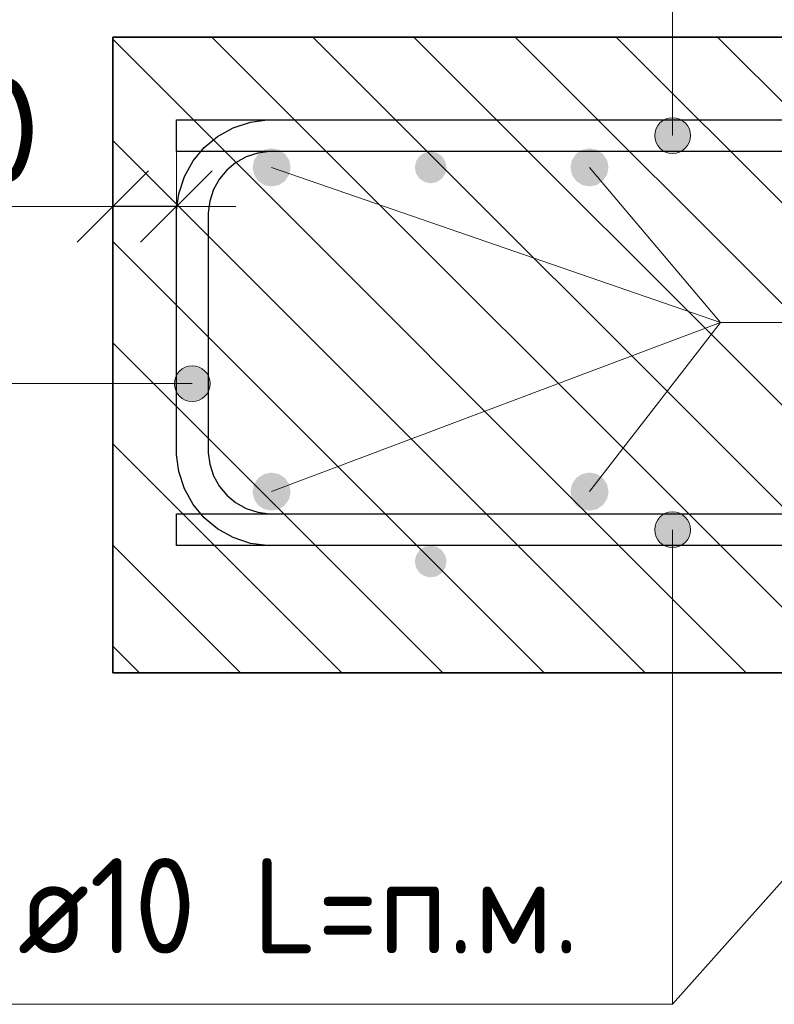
# Model space of a CAD drawing. Header units: metres. Extents: x -38 to 97, y -15 to 21.
# Tile 117 of 184: x 72.138 to 72.376, y 7.238 to 7.547. Entities that reach past the tile are written whole.
import ezdxf

# ---------------------------------------------------------------- set-up
doc = ezdxf.new("R2010")
doc.units = ezdxf.units.M
doc.header["$PDMODE"] = 65
for name, color, linetype, lineweight in [('XR$3$Арм. стержнями верхней зоны', 180, 'Continuous', 35), ('XR$3$Арм. стержнями нижней зоны', 180, 'Continuous', 35), ('XR$3$Арм.стержн. Арматура края', 96, 'Continuous', 35), ('XR$3$Арм.стержн. Доп. арматура', 180, 'Continuous', 35), ('XR$3$Размерная линия_ общее', 7, 'Continuous', 13), ('XR$4$Арм. стержнями верхней зоны', 180, 'Continuous', 35), ('XR$4$Арм. стержнями нижней зоны', 180, 'Continuous', 35), ('XR$4$Арм.стержн. Арматура края', 96, 'Continuous', 35), ('XR$4$Арм.стержн. Доп. арматура', 180, 'Continuous', 35), ('XR$4$Размерная линия_ общее', 7, 'Continuous', 13), ('XR$6$Арм. стержнями верхней зоны', 180, 'Continuous', 35), ('XR$6$Арм. стержнями нижней зоны', 180, 'Continuous', 35), ('XR$6$Арм.стержн. Арматура края', 96, 'Continuous', 35), ('XR$6$Арм.стержн. Доп. арматура', 180, 'Continuous', 35), ('XR$6$Размерная линия_ общее', 7, 'Continuous', 13)]:
    doc.layers.add(name, color=color, linetype=linetype, lineweight=lineweight)
doc.styles.add('ISOCPEUR', font='txt')
doc.dimstyles.new('DIMSTYLE_11', dxfattribs={"dimtxt": 0.033, "dimasz": 0.0375, "dimexe": 0, "dimexo": 0, "dimgap": 0.0165, "dimtad": 2, "dimdec": 0, "dimlfac": 1000, "dimrnd": 1, "dimzin": 12, "dimdsep": 46, "dimtxsty": 'ISOCPEUR', "dimblk1": 'ALL_ML_STRICH', "dimblk2": 'ALL_ML_STRICH', "dimsah": 1, "dimcen": 0, "dimclrd": 7, "dimclre": 256, "dimclrt": 7, "dimadec": 0, "dimazin": 0, "dimtfac": 1, "dimtdec": 0, "dimtix": 1, "dimtmove": 2, "dimatfit": 3, "dimfxl": 0, "dimtvp": 1.2, "dimtzin": 0, "dimlwd": 0, "dimlwe": -3, "dimarcsym": 0})
pattern_1 = [(135, (0, 0), (-0.031819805, -0.031819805), [0.4, -0.05, 0, -0.05]), (135, (-0.01591, -0.01591), (-0.031819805, -0.031819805), [0.8, -0.1, 0.1, -0.1])]

# ---------------------------------------------------------------- blocks, each defined once
blk = doc.blocks.new('ALL_ML_STRICH')
at = {"color": 0, "linetype": 'ByBlock', "lineweight": -2}
for p, q in [((0, -0.5), (0, 0.5)), ((-0.3, -0.3), (0.3, 0.3)), ((-1, 0), (0.5, 0))]:
    blk.add_line(p, q, dxfattribs=at)
blk = doc.blocks.new('*D139')
at = {"layer": 'DEFPOINTS', "color": 7, "linetype": 'Continuous', "lineweight": 13, "transparency": 33554687}
for p in [(72.1875, 7.48857), (72.1875, 7.45358), (72.1675, 7.44858)]:
    blk.add_point(p, dxfattribs=at)
at = {"layer": 'XR$3$Размерная линия_ общее', "color": 253, "linetype": 'Continuous', "lineweight": -2, "true_color": 0xa0a0a0, "transparency": 33554687}
for p, q in [((72.1675, 7.46858), (72.1675, 7.48857)), ((72.1875, 7.47358), (72.1875, 7.48857))]:
    blk.add_line(p, q, dxfattribs=at)
at = {"layer": 'XR$3$Размерная линия_ общее', "color": 7, "linetype": 'Continuous', "lineweight": -2, "transparency": 33554687}
blk.add_line((72.1875, 7.48857), (72.1675, 7.48857), dxfattribs=at)
at = {"layer": 'XR$3$Размерная линия_ общее', "color": 7, "linetype": 'Continuous', "lineweight": 13, "transparency": 33554687, "xscale": 0.0375, "yscale": 0.0375, "zscale": 0.0375}
for p, rotation in [((72.1675, 7.48857), 180), ((72.1875, 7.48857), 360)]:
    blk.add_blockref('ALL_ML_STRICH', p, dxfattribs=dict(at, rotation=rotation))
at = {"layer": 'XR$3$Размерная линия_ общее', "color": 7, "linetype": 'Continuous', "lineweight": 13, "transparency": 33554687, "insert": (72.12208, 7.51257), "char_height": 0.033, "width": 0.066, "attachment_point": 5, "style": 'ISOCPEUR'}
blk.add_mtext('\\A1;{20}', dxfattribs=at)
at = {"layer": 'XR$3$Размерная линия_ общее', "color": 7, "linetype": 'Continuous', "lineweight": 13, "transparency": 33554687, "insert": (72.09879, 7.43451), "char_height": 0.027, "width": 0.00135, "attachment_point": 1, "rotation": 180, "line_spacing_factor": 0.60241, "style": 'ISOCPEUR'}
blk.add_mtext('з.с.', dxfattribs=at)
blk = doc.blocks.new('*D438')
at = {"layer": 'DEFPOINTS', "color": 7, "linetype": 'Continuous', "lineweight": 13, "transparency": 33554687}
for p in [(72.1875, 7.48857), (72.1875, 7.45358), (72.1675, 7.44858)]:
    blk.add_point(p, dxfattribs=at)
at = {"layer": 'XR$4$Размерная линия_ общее', "color": 253, "linetype": 'Continuous', "lineweight": -2, "true_color": 0xa0a0a0, "transparency": 33554687}
for p, q in [((72.1675, 7.46858), (72.1675, 7.48857)), ((72.1875, 7.47358), (72.1875, 7.48857))]:
    blk.add_line(p, q, dxfattribs=at)
at = {"layer": 'XR$4$Размерная линия_ общее', "color": 7, "linetype": 'Continuous', "lineweight": -2, "transparency": 33554687}
blk.add_line((72.1875, 7.48857), (72.1675, 7.48857), dxfattribs=at)
at = {"layer": 'XR$4$Размерная линия_ общее', "color": 7, "linetype": 'Continuous', "lineweight": 13, "transparency": 33554687, "xscale": 0.0375, "yscale": 0.0375, "zscale": 0.0375}
for p, rotation in [((72.1675, 7.48857), 180), ((72.1875, 7.48857), 360)]:
    blk.add_blockref('ALL_ML_STRICH', p, dxfattribs=dict(at, rotation=rotation))
at = {"layer": 'XR$4$Размерная линия_ общее', "color": 7, "linetype": 'Continuous', "lineweight": 13, "transparency": 33554687, "insert": (72.12208, 7.51257), "char_height": 0.033, "width": 0.066, "attachment_point": 5, "style": 'ISOCPEUR'}
blk.add_mtext('\\A1;{20}', dxfattribs=at)
at = {"layer": 'XR$4$Размерная линия_ общее', "color": 7, "linetype": 'Continuous', "lineweight": 13, "transparency": 33554687, "insert": (72.09879, 7.43451), "char_height": 0.027, "width": 0.00135, "attachment_point": 1, "rotation": 180, "line_spacing_factor": 0.60241, "style": 'ISOCPEUR'}
blk.add_mtext('з.с.', dxfattribs=at)
blk = doc.blocks.new('*D721')
at = {"layer": 'DEFPOINTS', "color": 7, "linetype": 'Continuous', "lineweight": 13, "transparency": 33554687}
for p in [(72.1875, 7.48857), (72.1875, 7.45358), (72.1675, 7.44858)]:
    blk.add_point(p, dxfattribs=at)
at = {"layer": 'XR$6$Размерная линия_ общее', "color": 253, "linetype": 'Continuous', "lineweight": -2, "true_color": 0xa0a0a0, "transparency": 33554687}
for p, q in [((72.1675, 7.46858), (72.1675, 7.48857)), ((72.1875, 7.47358), (72.1875, 7.48857))]:
    blk.add_line(p, q, dxfattribs=at)
at = {"layer": 'XR$6$Размерная линия_ общее', "color": 7, "linetype": 'Continuous', "lineweight": -2, "transparency": 33554687}
blk.add_line((72.1875, 7.48857), (72.1675, 7.48857), dxfattribs=at)
at = {"layer": 'XR$6$Размерная линия_ общее', "color": 7, "linetype": 'Continuous', "lineweight": 13, "transparency": 33554687, "xscale": 0.0375, "yscale": 0.0375, "zscale": 0.0375}
for p, rotation in [((72.1675, 7.48857), 180), ((72.1875, 7.48857), 360)]:
    blk.add_blockref('ALL_ML_STRICH', p, dxfattribs=dict(at, rotation=rotation))
at = {"layer": 'XR$6$Размерная линия_ общее', "color": 7, "linetype": 'Continuous', "lineweight": 13, "transparency": 33554687, "insert": (72.12208, 7.51257), "char_height": 0.033, "width": 0.066, "attachment_point": 5, "style": 'ISOCPEUR'}
blk.add_mtext('\\A1;{20}', dxfattribs=at)
at = {"layer": 'XR$6$Размерная линия_ общее', "color": 7, "linetype": 'Continuous', "lineweight": 13, "transparency": 33554687, "insert": (72.09879, 7.43451), "char_height": 0.027, "width": 0.00135, "attachment_point": 1, "rotation": 180, "line_spacing_factor": 0.60241, "style": 'ISOCPEUR'}
blk.add_mtext('з.с.', dxfattribs=at)

msp = doc.modelspace()

# ---------------------------------------------------------------- hatches: boundary and pattern name
at = {"linetype": 'Continuous', "lineweight": 13, "transparency": 33554687}
h = msp.add_hatch(dxfattribs=at)
h.set_pattern_fill('__________540', scale=0.015, style=0, pattern_type=2)
h.set_pattern_definition(pattern_1)
h.paths.add_polyline_path([(72.1675, 7.54188), (72.1675, 7.34188), (72.75595, 7.34188), (72.75595, 7.54188)], flags=0)
h = msp.add_hatch(dxfattribs=at)
h.set_pattern_fill('__________540', scale=0.015, style=0, pattern_type=2)
h.set_pattern_definition(pattern_1)
h.paths.add_polyline_path([(72.1675, 7.54188), (72.1675, 7.34188), (72.75595, 7.34188), (72.75595, 7.54188)], flags=0)
h = msp.add_hatch(dxfattribs=at)
h.set_pattern_fill('__________540', scale=0.015, style=0, pattern_type=2)
h.set_pattern_definition(pattern_1)
h.paths.add_polyline_path([(72.1675, 7.54188), (72.1675, 7.34188), (72.75595, 7.34188), (72.75595, 7.54188)], flags=0)
at = {"layer": 'XR$3$Арм. стержнями верхней зоны', "linetype": 'Continuous', "lineweight": 13, "transparency": 33554687}
for points in [[(72.34641, 7.51571), (72.34078, 7.51571), (72.33876, 7.51369)], [(72.34641, 7.51571), (72.33876, 7.51369), (72.34843, 7.51369)], [(72.34078, 7.51571), (72.34641, 7.51571), (72.3436, 7.5165)], [(72.34843, 7.51369), (72.33876, 7.51369), (72.33797, 7.51088)], [(72.34843, 7.51369), (72.33797, 7.51088), (72.34922, 7.51088)], [(72.34922, 7.51088), (72.33797, 7.51088), (72.33876, 7.50806)], [(72.34922, 7.51088), (72.33876, 7.50806), (72.34843, 7.50806)], [(72.34843, 7.50806), (72.33876, 7.50806), (72.34078, 7.50604)], [(72.34843, 7.50806), (72.34078, 7.50604), (72.34641, 7.50604)], [(72.34641, 7.50604), (72.34078, 7.50604), (72.3436, 7.50525)]]:
    msp.add_hatch(color=7, dxfattribs=at).paths.add_polyline_path(points)
at = {"layer": 'XR$3$Арм. стержнями верхней зоны', "linetype": 'Continuous', "lineweight": 50, "transparency": 33554687}
msp.add_hatch(color=4, dxfattribs=at).paths.add_polyline_path([(72.27251, 7.50088), (72.27212, 7.50279), (72.27104, 7.50441), (72.26942, 7.5055), (72.26751, 7.50588), (72.26559, 7.5055), (72.26397, 7.50441), (72.26289, 7.50279), (72.26251, 7.50088), (72.26289, 7.49896), (72.26397, 7.49734), (72.26559, 7.49626), (72.26751, 7.49588), (72.26942, 7.49626), (72.27104, 7.49734), (72.27212, 7.49896)])
at = {"layer": 'XR$3$Арм. стержнями нижней зоны', "linetype": 'Continuous', "lineweight": 13, "transparency": 33554687}
for points in [[(72.33876, 7.38969), (72.34843, 7.38969), (72.34641, 7.39171)], [(72.33876, 7.38969), (72.34641, 7.39171), (72.34078, 7.39171)], [(72.34078, 7.39171), (72.34641, 7.39171), (72.3436, 7.3925)], [(72.33797, 7.38688), (72.34922, 7.38688), (72.34843, 7.38969)], [(72.33797, 7.38688), (72.34843, 7.38969), (72.33876, 7.38969)], [(72.33876, 7.38406), (72.34922, 7.38688), (72.33797, 7.38688)], [(72.33876, 7.38406), (72.34843, 7.38406), (72.34922, 7.38688)], [(72.34078, 7.38204), (72.34843, 7.38406), (72.33876, 7.38406)], [(72.34078, 7.38204), (72.34641, 7.38204), (72.34843, 7.38406)], [(72.34641, 7.38204), (72.34078, 7.38204), (72.3436, 7.38125)]]:
    msp.add_hatch(color=7, dxfattribs=at).paths.add_polyline_path(points)
at = {"layer": 'XR$3$Арм. стержнями нижней зоны', "linetype": 'Continuous', "lineweight": 50, "transparency": 33554687}
msp.add_hatch(color=4, dxfattribs=at).paths.add_polyline_path([(72.27251, 7.37688), (72.27212, 7.37879), (72.27104, 7.38041), (72.26942, 7.3815), (72.26751, 7.38188), (72.26559, 7.3815), (72.26397, 7.38041), (72.26289, 7.37879), (72.26251, 7.37688), (72.26289, 7.37496), (72.26397, 7.37334), (72.26559, 7.37226), (72.26751, 7.37188), (72.26942, 7.37226), (72.27104, 7.37334), (72.27212, 7.37496)])
at = {"layer": 'XR$3$Арм.стержн. Арматура края', "linetype": 'Continuous', "lineweight": 13, "transparency": 33554687}
for points in [[(72.18767, 7.43565), (72.18969, 7.428), (72.18969, 7.43768)], [(72.18969, 7.43768), (72.1925, 7.42722), (72.1925, 7.43847)], [(72.18969, 7.43768), (72.18969, 7.428), (72.1925, 7.42722)], [(72.1925, 7.43847), (72.1925, 7.42722), (72.19532, 7.428)], [(72.1925, 7.43847), (72.19532, 7.428), (72.19532, 7.43768)], [(72.19532, 7.43768), (72.19532, 7.428), (72.19734, 7.43003)], [(72.19532, 7.43768), (72.19734, 7.43003), (72.19734, 7.43565)], [(72.18767, 7.43003), (72.18767, 7.43565), (72.18688, 7.43284)], [(72.18767, 7.43565), (72.18767, 7.43003), (72.18969, 7.428)], [(72.19734, 7.43565), (72.19734, 7.43003), (72.19813, 7.43284)]]:
    msp.add_hatch(color=7, dxfattribs=at).paths.add_polyline_path(points)
at = {"layer": 'XR$3$Арм.стержн. Доп. арматура', "linetype": 'Continuous', "lineweight": 50, "transparency": 33554687}
for points in [[(72.22346, 7.50088), (72.223, 7.50317), (72.2217, 7.50512), (72.21976, 7.50642), (72.21746, 7.50688), (72.21516, 7.50642), (72.21322, 7.50512), (72.21192, 7.50317), (72.21146, 7.50088), (72.21192, 7.49858), (72.21322, 7.49663), (72.21516, 7.49533), (72.21746, 7.49488), (72.21976, 7.49533), (72.2217, 7.49663), (72.223, 7.49858)], [(72.32346, 7.50088), (72.323, 7.50317), (72.3217, 7.50512), (72.31976, 7.50642), (72.31746, 7.50688), (72.31516, 7.50642), (72.31322, 7.50512), (72.31192, 7.50317), (72.31146, 7.50088), (72.31192, 7.49858), (72.31322, 7.49663), (72.31516, 7.49533), (72.31746, 7.49488), (72.31976, 7.49533), (72.3217, 7.49663), (72.323, 7.49858)], [(72.22346, 7.39888), (72.223, 7.40117), (72.2217, 7.40312), (72.21976, 7.40442), (72.21746, 7.40488), (72.21516, 7.40442), (72.21322, 7.40312), (72.21192, 7.40117), (72.21146, 7.39888), (72.21192, 7.39658), (72.21322, 7.39463), (72.21516, 7.39333), (72.21746, 7.39288), (72.21976, 7.39333), (72.2217, 7.39463), (72.223, 7.39658)], [(72.32346, 7.39888), (72.323, 7.40117), (72.3217, 7.40312), (72.31976, 7.40442), (72.31746, 7.40488), (72.31516, 7.40442), (72.31322, 7.40312), (72.31192, 7.40117), (72.31146, 7.39888), (72.31192, 7.39658), (72.31322, 7.39463), (72.31516, 7.39333), (72.31746, 7.39288), (72.31976, 7.39333), (72.3217, 7.39463), (72.323, 7.39658)]]:
    msp.add_hatch(color=34, dxfattribs=at).paths.add_polyline_path(points)
at = {"layer": 'XR$4$Арм. стержнями верхней зоны', "linetype": 'Continuous', "lineweight": 13, "transparency": 33554687}
for points in [[(72.34641, 7.51571), (72.34078, 7.51571), (72.33876, 7.51369)], [(72.34641, 7.51571), (72.33876, 7.51369), (72.34843, 7.51369)], [(72.34078, 7.51571), (72.34641, 7.51571), (72.3436, 7.5165)], [(72.34843, 7.51369), (72.33876, 7.51369), (72.33797, 7.51088)], [(72.34843, 7.51369), (72.33797, 7.51088), (72.34922, 7.51088)], [(72.34922, 7.51088), (72.33797, 7.51088), (72.33876, 7.50806)], [(72.34922, 7.51088), (72.33876, 7.50806), (72.34843, 7.50806)], [(72.34843, 7.50806), (72.33876, 7.50806), (72.34078, 7.50604)], [(72.34843, 7.50806), (72.34078, 7.50604), (72.34641, 7.50604)], [(72.34641, 7.50604), (72.34078, 7.50604), (72.3436, 7.50525)]]:
    msp.add_hatch(color=7, dxfattribs=at).paths.add_polyline_path(points)
at = {"layer": 'XR$4$Арм. стержнями верхней зоны', "linetype": 'Continuous', "lineweight": 50, "transparency": 33554687}
msp.add_hatch(color=4, dxfattribs=at).paths.add_polyline_path([(72.27251, 7.50088), (72.27212, 7.50279), (72.27104, 7.50441), (72.26942, 7.5055), (72.26751, 7.50588), (72.26559, 7.5055), (72.26397, 7.50441), (72.26289, 7.50279), (72.26251, 7.50088), (72.26289, 7.49896), (72.26397, 7.49734), (72.26559, 7.49626), (72.26751, 7.49588), (72.26942, 7.49626), (72.27104, 7.49734), (72.27212, 7.49896)])
msp.add_hatch(color=4, dxfattribs=at).paths.add_polyline_path([(72.27251, 7.50088), (72.27212, 7.50279), (72.27104, 7.50441), (72.26942, 7.5055), (72.26751, 7.50588), (72.26559, 7.5055), (72.26397, 7.50441), (72.26289, 7.50279), (72.26251, 7.50088), (72.26289, 7.49896), (72.26397, 7.49734), (72.26559, 7.49626), (72.26751, 7.49588), (72.26942, 7.49626), (72.27104, 7.49734), (72.27212, 7.49896)])
at = {"layer": 'XR$4$Арм. стержнями нижней зоны', "linetype": 'Continuous', "lineweight": 13, "transparency": 33554687}
for points in [[(72.33876, 7.38969), (72.34843, 7.38969), (72.34641, 7.39171)], [(72.33876, 7.38969), (72.34641, 7.39171), (72.34078, 7.39171)], [(72.34078, 7.39171), (72.34641, 7.39171), (72.3436, 7.3925)], [(72.33797, 7.38688), (72.34922, 7.38688), (72.34843, 7.38969)], [(72.33797, 7.38688), (72.34843, 7.38969), (72.33876, 7.38969)], [(72.33876, 7.38406), (72.34922, 7.38688), (72.33797, 7.38688)], [(72.33876, 7.38406), (72.34843, 7.38406), (72.34922, 7.38688)], [(72.34078, 7.38204), (72.34843, 7.38406), (72.33876, 7.38406)], [(72.34078, 7.38204), (72.34641, 7.38204), (72.34843, 7.38406)], [(72.34641, 7.38204), (72.34078, 7.38204), (72.3436, 7.38125)]]:
    msp.add_hatch(color=7, dxfattribs=at).paths.add_polyline_path(points)
at = {"layer": 'XR$4$Арм. стержнями нижней зоны', "linetype": 'Continuous', "lineweight": 50, "transparency": 33554687}
msp.add_hatch(color=4, dxfattribs=at).paths.add_polyline_path([(72.27251, 7.37688), (72.27212, 7.37879), (72.27104, 7.38041), (72.26942, 7.3815), (72.26751, 7.38188), (72.26559, 7.3815), (72.26397, 7.38041), (72.26289, 7.37879), (72.26251, 7.37688), (72.26289, 7.37496), (72.26397, 7.37334), (72.26559, 7.37226), (72.26751, 7.37188), (72.26942, 7.37226), (72.27104, 7.37334), (72.27212, 7.37496)])
msp.add_hatch(color=4, dxfattribs=at).paths.add_polyline_path([(72.27251, 7.37688), (72.27212, 7.37879), (72.27104, 7.38041), (72.26942, 7.3815), (72.26751, 7.38188), (72.26559, 7.3815), (72.26397, 7.38041), (72.26289, 7.37879), (72.26251, 7.37688), (72.26289, 7.37496), (72.26397, 7.37334), (72.26559, 7.37226), (72.26751, 7.37188), (72.26942, 7.37226), (72.27104, 7.37334), (72.27212, 7.37496)])
at = {"layer": 'XR$4$Арм.стержн. Арматура края', "linetype": 'Continuous', "lineweight": 13, "transparency": 33554687}
for points in [[(72.18767, 7.43565), (72.18969, 7.428), (72.18969, 7.43768)], [(72.18969, 7.43768), (72.1925, 7.42722), (72.1925, 7.43847)], [(72.18969, 7.43768), (72.18969, 7.428), (72.1925, 7.42722)], [(72.1925, 7.43847), (72.1925, 7.42722), (72.19532, 7.428)], [(72.1925, 7.43847), (72.19532, 7.428), (72.19532, 7.43768)], [(72.19532, 7.43768), (72.19532, 7.428), (72.19734, 7.43003)], [(72.19532, 7.43768), (72.19734, 7.43003), (72.19734, 7.43565)], [(72.18767, 7.43003), (72.18767, 7.43565), (72.18688, 7.43284)], [(72.18767, 7.43565), (72.18767, 7.43003), (72.18969, 7.428)], [(72.19734, 7.43565), (72.19734, 7.43003), (72.19813, 7.43284)]]:
    msp.add_hatch(color=7, dxfattribs=at).paths.add_polyline_path(points)
at = {"layer": 'XR$4$Арм.стержн. Доп. арматура', "linetype": 'Continuous', "lineweight": 50, "transparency": 33554687}
for points in [[(72.22346, 7.50088), (72.223, 7.50317), (72.2217, 7.50512), (72.21976, 7.50642), (72.21746, 7.50688), (72.21516, 7.50642), (72.21322, 7.50512), (72.21192, 7.50317), (72.21146, 7.50088), (72.21192, 7.49858), (72.21322, 7.49663), (72.21516, 7.49533), (72.21746, 7.49488), (72.21976, 7.49533), (72.2217, 7.49663), (72.223, 7.49858)], [(72.32346, 7.50088), (72.323, 7.50317), (72.3217, 7.50512), (72.31976, 7.50642), (72.31746, 7.50688), (72.31516, 7.50642), (72.31322, 7.50512), (72.31192, 7.50317), (72.31146, 7.50088), (72.31192, 7.49858), (72.31322, 7.49663), (72.31516, 7.49533), (72.31746, 7.49488), (72.31976, 7.49533), (72.3217, 7.49663), (72.323, 7.49858)], [(72.22346, 7.39888), (72.223, 7.40117), (72.2217, 7.40312), (72.21976, 7.40442), (72.21746, 7.40488), (72.21516, 7.40442), (72.21322, 7.40312), (72.21192, 7.40117), (72.21146, 7.39888), (72.21192, 7.39658), (72.21322, 7.39463), (72.21516, 7.39333), (72.21746, 7.39288), (72.21976, 7.39333), (72.2217, 7.39463), (72.223, 7.39658)], [(72.32346, 7.39888), (72.323, 7.40117), (72.3217, 7.40312), (72.31976, 7.40442), (72.31746, 7.40488), (72.31516, 7.40442), (72.31322, 7.40312), (72.31192, 7.40117), (72.31146, 7.39888), (72.31192, 7.39658), (72.31322, 7.39463), (72.31516, 7.39333), (72.31746, 7.39288), (72.31976, 7.39333), (72.3217, 7.39463), (72.323, 7.39658)]]:
    msp.add_hatch(color=34, dxfattribs=at).paths.add_polyline_path(points)
at = {"layer": 'XR$6$Арм. стержнями верхней зоны', "linetype": 'Continuous', "lineweight": 13, "transparency": 33554687}
for points in [[(72.34641, 7.51571), (72.34078, 7.51571), (72.33876, 7.51369)], [(72.34641, 7.51571), (72.33876, 7.51369), (72.34843, 7.51369)], [(72.34078, 7.51571), (72.34641, 7.51571), (72.3436, 7.5165)], [(72.34843, 7.51369), (72.33876, 7.51369), (72.33797, 7.51088)], [(72.34843, 7.51369), (72.33797, 7.51088), (72.34922, 7.51088)], [(72.34922, 7.51088), (72.33797, 7.51088), (72.33876, 7.50806)], [(72.34922, 7.51088), (72.33876, 7.50806), (72.34843, 7.50806)], [(72.34843, 7.50806), (72.33876, 7.50806), (72.34078, 7.50604)], [(72.34843, 7.50806), (72.34078, 7.50604), (72.34641, 7.50604)], [(72.34641, 7.50604), (72.34078, 7.50604), (72.3436, 7.50525)]]:
    msp.add_hatch(color=7, dxfattribs=at).paths.add_polyline_path(points)
at = {"layer": 'XR$6$Арм. стержнями верхней зоны', "linetype": 'Continuous', "lineweight": 50, "transparency": 33554687}
msp.add_hatch(color=4, dxfattribs=at).paths.add_polyline_path([(72.27251, 7.50088), (72.27212, 7.50279), (72.27104, 7.50441), (72.26942, 7.5055), (72.26751, 7.50588), (72.26559, 7.5055), (72.26397, 7.50441), (72.26289, 7.50279), (72.26251, 7.50088), (72.26289, 7.49896), (72.26397, 7.49734), (72.26559, 7.49626), (72.26751, 7.49588), (72.26942, 7.49626), (72.27104, 7.49734), (72.27212, 7.49896)])
at = {"layer": 'XR$6$Арм. стержнями нижней зоны', "linetype": 'Continuous', "lineweight": 13, "transparency": 33554687}
for points in [[(72.33876, 7.38969), (72.34843, 7.38969), (72.34641, 7.39171)], [(72.33876, 7.38969), (72.34641, 7.39171), (72.34078, 7.39171)], [(72.34078, 7.39171), (72.34641, 7.39171), (72.3436, 7.3925)], [(72.33797, 7.38688), (72.34922, 7.38688), (72.34843, 7.38969)], [(72.33797, 7.38688), (72.34843, 7.38969), (72.33876, 7.38969)], [(72.33876, 7.38406), (72.34922, 7.38688), (72.33797, 7.38688)], [(72.33876, 7.38406), (72.34843, 7.38406), (72.34922, 7.38688)], [(72.34078, 7.38204), (72.34843, 7.38406), (72.33876, 7.38406)], [(72.34078, 7.38204), (72.34641, 7.38204), (72.34843, 7.38406)], [(72.34641, 7.38204), (72.34078, 7.38204), (72.3436, 7.38125)]]:
    msp.add_hatch(color=7, dxfattribs=at).paths.add_polyline_path(points)
at = {"layer": 'XR$6$Арм. стержнями нижней зоны', "linetype": 'Continuous', "lineweight": 50, "transparency": 33554687}
msp.add_hatch(color=4, dxfattribs=at).paths.add_polyline_path([(72.27251, 7.37688), (72.27212, 7.37879), (72.27104, 7.38041), (72.26942, 7.3815), (72.26751, 7.38188), (72.26559, 7.3815), (72.26397, 7.38041), (72.26289, 7.37879), (72.26251, 7.37688), (72.26289, 7.37496), (72.26397, 7.37334), (72.26559, 7.37226), (72.26751, 7.37188), (72.26942, 7.37226), (72.27104, 7.37334), (72.27212, 7.37496)])
at = {"layer": 'XR$6$Арм.стержн. Арматура края', "linetype": 'Continuous', "lineweight": 13, "transparency": 33554687}
for points in [[(72.18767, 7.43565), (72.18969, 7.428), (72.18969, 7.43768)], [(72.18969, 7.43768), (72.1925, 7.42722), (72.1925, 7.43847)], [(72.18969, 7.43768), (72.18969, 7.428), (72.1925, 7.42722)], [(72.1925, 7.43847), (72.1925, 7.42722), (72.19532, 7.428)], [(72.1925, 7.43847), (72.19532, 7.428), (72.19532, 7.43768)], [(72.19532, 7.43768), (72.19532, 7.428), (72.19734, 7.43003)], [(72.19532, 7.43768), (72.19734, 7.43003), (72.19734, 7.43565)], [(72.18767, 7.43003), (72.18767, 7.43565), (72.18688, 7.43284)], [(72.18767, 7.43565), (72.18767, 7.43003), (72.18969, 7.428)], [(72.19734, 7.43565), (72.19734, 7.43003), (72.19813, 7.43284)]]:
    msp.add_hatch(color=7, dxfattribs=at).paths.add_polyline_path(points)
at = {"layer": 'XR$6$Арм.стержн. Доп. арматура', "linetype": 'Continuous', "lineweight": 50, "transparency": 33554687}
for points in [[(72.22346, 7.50088), (72.223, 7.50317), (72.2217, 7.50512), (72.21976, 7.50642), (72.21746, 7.50688), (72.21516, 7.50642), (72.21322, 7.50512), (72.21192, 7.50317), (72.21146, 7.50088), (72.21192, 7.49858), (72.21322, 7.49663), (72.21516, 7.49533), (72.21746, 7.49488), (72.21976, 7.49533), (72.2217, 7.49663), (72.223, 7.49858)], [(72.32346, 7.50088), (72.323, 7.50317), (72.3217, 7.50512), (72.31976, 7.50642), (72.31746, 7.50688), (72.31516, 7.50642), (72.31322, 7.50512), (72.31192, 7.50317), (72.31146, 7.50088), (72.31192, 7.49858), (72.31322, 7.49663), (72.31516, 7.49533), (72.31746, 7.49488), (72.31976, 7.49533), (72.3217, 7.49663), (72.323, 7.49858)], [(72.22346, 7.39888), (72.223, 7.40117), (72.2217, 7.40312), (72.21976, 7.40442), (72.21746, 7.40488), (72.21516, 7.40442), (72.21322, 7.40312), (72.21192, 7.40117), (72.21146, 7.39888), (72.21192, 7.39658), (72.21322, 7.39463), (72.21516, 7.39333), (72.21746, 7.39288), (72.21976, 7.39333), (72.2217, 7.39463), (72.223, 7.39658)], [(72.32346, 7.39888), (72.323, 7.40117), (72.3217, 7.40312), (72.31976, 7.40442), (72.31746, 7.40488), (72.31516, 7.40442), (72.31322, 7.40312), (72.31192, 7.40117), (72.31146, 7.39888), (72.31192, 7.39658), (72.31322, 7.39463), (72.31516, 7.39333), (72.31746, 7.39288), (72.31976, 7.39333), (72.3217, 7.39463), (72.323, 7.39658)]]:
    msp.add_hatch(color=34, dxfattribs=at).paths.add_polyline_path(points)

# ---------------------------------------------------------------- linework, layer by layer
at = {"color": 7, "linetype": 'Continuous', "lineweight": 35, "transparency": 33554687}
for p, q in [((72.1675, 7.54188), (72.1675, 7.34188)), ((72.75595, 7.54188), (72.1675, 7.54188)), ((72.1675, 7.54188), (72.1675, 7.34188)), ((72.75595, 7.54188), (72.1675, 7.54188)), ((72.1675, 7.54188), (72.1675, 7.34188)), ((72.75595, 7.54188), (72.1675, 7.54188)), ((72.1675, 7.34188), (72.75595, 7.34188)), ((72.1675, 7.34188), (72.75595, 7.34188)), ((72.1675, 7.34188), (72.75595, 7.34188))]:
    msp.add_line(p, q, dxfattribs=at)
at = {"color": 7, "linetype": 'Continuous', "lineweight": 13, "transparency": 33554687}
for p, q in [((72.1675, 7.48857), (72.0985, 7.48857)), ((72.1675, 7.48857), (72.0985, 7.48857)), ((72.1675, 7.48857), (72.0985, 7.48857)), ((72.46751, 7.37688), (72.3436, 7.23758)), ((72.46751, 7.37688), (72.3436, 7.23758)), ((72.46751, 7.37688), (72.3436, 7.23758))]:
    msp.add_line(p, q, dxfattribs=at)
at = {"layer": 'XR$3$Арм. стержнями верхней зоны', "color": 7, "linetype": 'Continuous', "lineweight": 13, "transparency": 33554687}
for p, q in [((72.3436, 7.6713), (72.3436, 7.51088)), ((72.3436, 7.5165), (72.3436, 7.5165)), ((72.33797, 7.51088), (72.33797, 7.51088)), ((72.34922, 7.51088), (72.34922, 7.51088)), ((72.3436, 7.50525), (72.3436, 7.50525))]:
    msp.add_line(p, q, dxfattribs=at)
at = {"layer": 'XR$3$Арм. стержнями верхней зоны', "color": 4, "linetype": 'Continuous', "lineweight": 25, "transparency": 33554687}
msp.add_lwpolyline([(72.76095, 7.50588), (72.1875, 7.50588), (72.1875, 7.51588), (72.76095, 7.51588), (72.76095, 7.50588)], dxfattribs=at)
at = {"layer": 'XR$3$Арм. стержнями верхней зоны', "color": 7, "linetype": 'Continuous', "lineweight": 13, "transparency": 33554687}
msp.add_circle((72.3436, 7.51088), 0.00563, dxfattribs=at)
at = {"layer": 'XR$3$Арм. стержнями нижней зоны', "color": 7, "linetype": 'Continuous', "lineweight": 13, "transparency": 33554687}
for p, q in [((72.3436, 7.3925), (72.3436, 7.3925)), ((72.33797, 7.38688), (72.33797, 7.38688)), ((72.3436, 7.23758), (72.3436, 7.38688)), ((72.34922, 7.38688), (72.34922, 7.38688)), ((72.3436, 7.38125), (72.3436, 7.38125)), ((72.1176, 7.23758), (72.3436, 7.23758))]:
    msp.add_line(p, q, dxfattribs=at)
at = {"layer": 'XR$3$Арм. стержнями нижней зоны', "color": 4, "linetype": 'Continuous', "lineweight": 25, "transparency": 33554687}
msp.add_lwpolyline([(72.76095, 7.38188), (72.1875, 7.38188), (72.1875, 7.39188), (72.76095, 7.39188), (72.76095, 7.38188)], dxfattribs=at)
at = {"layer": 'XR$3$Арм. стержнями нижней зоны', "color": 7, "linetype": 'Continuous', "lineweight": 13, "transparency": 33554687}
msp.add_circle((72.3436, 7.38688), 0.00563, dxfattribs=at)
at = {"layer": 'XR$3$Арм.стержн. Арматура края', "color": 7, "linetype": 'Continuous', "lineweight": 13, "transparency": 33554687}
for p, q in [((72.1925, 7.43847), (72.1925, 7.43847)), ((72.08746, 7.43284), (72.1925, 7.43284)), ((72.18688, 7.43284), (72.18688, 7.43284)), ((72.19813, 7.43284), (72.19813, 7.43284)), ((72.1925, 7.42722), (72.1925, 7.42722))]:
    msp.add_line(p, q, dxfattribs=at)
at = {"layer": 'XR$3$Арм.стержн. Арматура края', "color": 4, "linetype": 'Continuous', "lineweight": 25, "transparency": 33554687}
for points in [[(72.6875, 7.38188), (72.21607, 7.38188), (72.21085, 7.3826), (72.20541, 7.3844), (72.20041, 7.3872), (72.19628, 7.39065), (72.19283, 7.39478), (72.19002, 7.39979), (72.18823, 7.40523), (72.1875, 7.41044), (72.1875, 7.48731), (72.18823, 7.49253), (72.19002, 7.49797), (72.19283, 7.50298), (72.19628, 7.5071), (72.20041, 7.51055), (72.20541, 7.51336), (72.21085, 7.51515), (72.21607, 7.51588), (72.6875, 7.51588)], [(72.6875, 7.50588), (72.21676, 7.50588), (72.21313, 7.50537), (72.20946, 7.50416), (72.2061, 7.50228), (72.20338, 7.50001), (72.2011, 7.49728), (72.19922, 7.49392), (72.19801, 7.49026), (72.1975, 7.48662), (72.1975, 7.41113), (72.19801, 7.4075), (72.19922, 7.40383), (72.2011, 7.40048), (72.20338, 7.39775), (72.2061, 7.39547), (72.20946, 7.39359), (72.21313, 7.39238), (72.21676, 7.39188), (72.6875, 7.39188)]]:
    msp.add_lwpolyline(points, dxfattribs=at)
at = {"layer": 'XR$3$Арм.стержн. Арматура края', "color": 7, "linetype": 'Continuous', "lineweight": 13, "transparency": 33554687}
msp.add_circle((72.1925, 7.43284), 0.00563, dxfattribs=at)
at = {"layer": 'XR$3$Арм.стержн. Доп. арматура', "color": 7, "linetype": 'Continuous', "lineweight": 13, "transparency": 33554687}
for q in [(72.21746, 7.50088), (72.31746, 7.50088), (72.21746, 7.39888), (72.31746, 7.39888), (72.58472, 7.45204)]:
    msp.add_line((72.35872, 7.45204), q, dxfattribs=at)
at = {"layer": 'XR$4$Арм. стержнями верхней зоны', "color": 7, "linetype": 'Continuous', "lineweight": 13, "transparency": 33554687}
for p, q in [((72.3436, 7.6713), (72.3436, 7.51088)), ((72.3436, 7.5165), (72.3436, 7.5165)), ((72.33797, 7.51088), (72.33797, 7.51088)), ((72.34922, 7.51088), (72.34922, 7.51088)), ((72.3436, 7.50525), (72.3436, 7.50525))]:
    msp.add_line(p, q, dxfattribs=at)
at = {"layer": 'XR$4$Арм. стержнями верхней зоны', "color": 4, "linetype": 'Continuous', "lineweight": 25, "transparency": 33554687}
msp.add_lwpolyline([(72.76095, 7.50588), (72.1875, 7.50588), (72.1875, 7.51588), (72.76095, 7.51588), (72.76095, 7.50588)], dxfattribs=at)
msp.add_lwpolyline([(72.76095, 7.50588), (72.1875, 7.50588), (72.1875, 7.51588), (72.76095, 7.51588), (72.76095, 7.50588)], dxfattribs=at)
at = {"layer": 'XR$4$Арм. стержнями верхней зоны', "color": 7, "linetype": 'Continuous', "lineweight": 13, "transparency": 33554687}
msp.add_circle((72.3436, 7.51088), 0.00563, dxfattribs=at)
at = {"layer": 'XR$4$Арм. стержнями нижней зоны', "color": 7, "linetype": 'Continuous', "lineweight": 13, "transparency": 33554687}
for p, q in [((72.3436, 7.3925), (72.3436, 7.3925)), ((72.33797, 7.38688), (72.33797, 7.38688)), ((72.3436, 7.23758), (72.3436, 7.38688)), ((72.34922, 7.38688), (72.34922, 7.38688)), ((72.3436, 7.38125), (72.3436, 7.38125)), ((72.1176, 7.23758), (72.3436, 7.23758))]:
    msp.add_line(p, q, dxfattribs=at)
at = {"layer": 'XR$4$Арм. стержнями нижней зоны', "color": 4, "linetype": 'Continuous', "lineweight": 25, "transparency": 33554687}
msp.add_lwpolyline([(72.76095, 7.38188), (72.1875, 7.38188), (72.1875, 7.39188), (72.76095, 7.39188), (72.76095, 7.38188)], dxfattribs=at)
msp.add_lwpolyline([(72.76095, 7.38188), (72.1875, 7.38188), (72.1875, 7.39188), (72.76095, 7.39188), (72.76095, 7.38188)], dxfattribs=at)
at = {"layer": 'XR$4$Арм. стержнями нижней зоны', "color": 7, "linetype": 'Continuous', "lineweight": 13, "transparency": 33554687}
msp.add_circle((72.3436, 7.38688), 0.00563, dxfattribs=at)
at = {"layer": 'XR$4$Арм.стержн. Арматура края', "color": 7, "linetype": 'Continuous', "lineweight": 13, "transparency": 33554687}
for p, q in [((72.1925, 7.43847), (72.1925, 7.43847)), ((72.08746, 7.43284), (72.1925, 7.43284)), ((72.18688, 7.43284), (72.18688, 7.43284)), ((72.19813, 7.43284), (72.19813, 7.43284)), ((72.1925, 7.42722), (72.1925, 7.42722))]:
    msp.add_line(p, q, dxfattribs=at)
at = {"layer": 'XR$4$Арм.стержн. Арматура края', "color": 4, "linetype": 'Continuous', "lineweight": 25, "transparency": 33554687}
for points in [[(72.6875, 7.38188), (72.21607, 7.38188), (72.21085, 7.3826), (72.20541, 7.3844), (72.20041, 7.3872), (72.19628, 7.39065), (72.19283, 7.39478), (72.19002, 7.39979), (72.18823, 7.40523), (72.1875, 7.41044), (72.1875, 7.48731), (72.18823, 7.49253), (72.19002, 7.49797), (72.19283, 7.50298), (72.19628, 7.5071), (72.20041, 7.51055), (72.20541, 7.51336), (72.21085, 7.51515), (72.21607, 7.51588), (72.6875, 7.51588)], [(72.6875, 7.50588), (72.21676, 7.50588), (72.21313, 7.50537), (72.20946, 7.50416), (72.2061, 7.50228), (72.20338, 7.50001), (72.2011, 7.49728), (72.19922, 7.49392), (72.19801, 7.49026), (72.1975, 7.48662), (72.1975, 7.41113), (72.19801, 7.4075), (72.19922, 7.40383), (72.2011, 7.40048), (72.20338, 7.39775), (72.2061, 7.39547), (72.20946, 7.39359), (72.21313, 7.39238), (72.21676, 7.39188), (72.6875, 7.39188)]]:
    msp.add_lwpolyline(points, dxfattribs=at)
at = {"layer": 'XR$4$Арм.стержн. Арматура края', "color": 7, "linetype": 'Continuous', "lineweight": 13, "transparency": 33554687}
msp.add_circle((72.1925, 7.43284), 0.00563, dxfattribs=at)
at = {"layer": 'XR$4$Арм.стержн. Доп. арматура', "color": 7, "linetype": 'Continuous', "lineweight": 13, "transparency": 33554687}
for q in [(72.21746, 7.50088), (72.31746, 7.50088), (72.21746, 7.39888), (72.31746, 7.39888), (72.58472, 7.45204)]:
    msp.add_line((72.35872, 7.45204), q, dxfattribs=at)
at = {"layer": 'XR$6$Арм. стержнями верхней зоны', "color": 7, "linetype": 'Continuous', "lineweight": 13, "transparency": 33554687}
for p, q in [((72.3436, 7.6713), (72.3436, 7.51088)), ((72.3436, 7.5165), (72.3436, 7.5165)), ((72.33797, 7.51088), (72.33797, 7.51088)), ((72.34922, 7.51088), (72.34922, 7.51088)), ((72.3436, 7.50525), (72.3436, 7.50525))]:
    msp.add_line(p, q, dxfattribs=at)
at = {"layer": 'XR$6$Арм. стержнями верхней зоны', "color": 4, "linetype": 'Continuous', "lineweight": 25, "transparency": 33554687}
msp.add_lwpolyline([(72.76095, 7.50588), (72.1875, 7.50588), (72.1875, 7.51588), (72.76095, 7.51588), (72.76095, 7.50588)], dxfattribs=at)
at = {"layer": 'XR$6$Арм. стержнями верхней зоны', "color": 7, "linetype": 'Continuous', "lineweight": 13, "transparency": 33554687}
msp.add_circle((72.3436, 7.51088), 0.00563, dxfattribs=at)
at = {"layer": 'XR$6$Арм. стержнями нижней зоны', "color": 7, "linetype": 'Continuous', "lineweight": 13, "transparency": 33554687}
for p, q in [((72.3436, 7.3925), (72.3436, 7.3925)), ((72.33797, 7.38688), (72.33797, 7.38688)), ((72.3436, 7.23758), (72.3436, 7.38688)), ((72.34922, 7.38688), (72.34922, 7.38688)), ((72.3436, 7.38125), (72.3436, 7.38125)), ((72.1176, 7.23758), (72.3436, 7.23758))]:
    msp.add_line(p, q, dxfattribs=at)
at = {"layer": 'XR$6$Арм. стержнями нижней зоны', "color": 4, "linetype": 'Continuous', "lineweight": 25, "transparency": 33554687}
msp.add_lwpolyline([(72.76095, 7.38188), (72.1875, 7.38188), (72.1875, 7.39188), (72.76095, 7.39188), (72.76095, 7.38188)], dxfattribs=at)
at = {"layer": 'XR$6$Арм. стержнями нижней зоны', "color": 7, "linetype": 'Continuous', "lineweight": 13, "transparency": 33554687}
msp.add_circle((72.3436, 7.38688), 0.00563, dxfattribs=at)
at = {"layer": 'XR$6$Арм.стержн. Арматура края', "color": 7, "linetype": 'Continuous', "lineweight": 13, "transparency": 33554687}
for p, q in [((72.1925, 7.43847), (72.1925, 7.43847)), ((72.08746, 7.43284), (72.1925, 7.43284)), ((72.18688, 7.43284), (72.18688, 7.43284)), ((72.19813, 7.43284), (72.19813, 7.43284)), ((72.1925, 7.42722), (72.1925, 7.42722))]:
    msp.add_line(p, q, dxfattribs=at)
at = {"layer": 'XR$6$Арм.стержн. Арматура края', "color": 4, "linetype": 'Continuous', "lineweight": 25, "transparency": 33554687}
for points in [[(72.6875, 7.38188), (72.21607, 7.38188), (72.21085, 7.3826), (72.20541, 7.3844), (72.20041, 7.3872), (72.19628, 7.39065), (72.19283, 7.39478), (72.19002, 7.39979), (72.18823, 7.40523), (72.1875, 7.41044), (72.1875, 7.48731), (72.18823, 7.49253), (72.19002, 7.49797), (72.19283, 7.50298), (72.19628, 7.5071), (72.20041, 7.51055), (72.20541, 7.51336), (72.21085, 7.51515), (72.21607, 7.51588), (72.6875, 7.51588)], [(72.6875, 7.50588), (72.21676, 7.50588), (72.21313, 7.50537), (72.20946, 7.50416), (72.2061, 7.50228), (72.20338, 7.50001), (72.2011, 7.49728), (72.19922, 7.49392), (72.19801, 7.49026), (72.1975, 7.48662), (72.1975, 7.41113), (72.19801, 7.4075), (72.19922, 7.40383), (72.2011, 7.40048), (72.20338, 7.39775), (72.2061, 7.39547), (72.20946, 7.39359), (72.21313, 7.39238), (72.21676, 7.39188), (72.6875, 7.39188)]]:
    msp.add_lwpolyline(points, dxfattribs=at)
at = {"layer": 'XR$6$Арм.стержн. Арматура края', "color": 7, "linetype": 'Continuous', "lineweight": 13, "transparency": 33554687}
msp.add_circle((72.1925, 7.43284), 0.00563, dxfattribs=at)
at = {"layer": 'XR$6$Арм.стержн. Доп. арматура', "color": 7, "linetype": 'Continuous', "lineweight": 13, "transparency": 33554687}
for q in [(72.21746, 7.50088), (72.31746, 7.50088), (72.21746, 7.39888), (72.31746, 7.39888), (72.58472, 7.45204)]:
    msp.add_line((72.35872, 7.45204), q, dxfattribs=at)

# ---------------------------------------------------------------- texts
at = {"layer": 'XR$3$Арм. стержнями нижней зоны', "color": 7, "linetype": 'Continuous', "lineweight": 25, "transparency": 33554687, "insert": (72.1376, 7.25358), "char_height": 0.03, "width": 0.1999831, "attachment_point": 7, "style": 'ISOCPEUR'}
msp.add_mtext('\\W0.94;ø10 L=п.м.', dxfattribs=at)
at = {"layer": 'XR$4$Арм. стержнями нижней зоны', "color": 7, "linetype": 'Continuous', "lineweight": 25, "transparency": 33554687, "insert": (72.1376, 7.25358), "char_height": 0.03, "width": 0.1999831, "attachment_point": 7, "style": 'ISOCPEUR'}
msp.add_mtext('\\W0.94;ø10 L=п.м.', dxfattribs=at)
at = {"layer": 'XR$6$Арм. стержнями нижней зоны', "color": 7, "linetype": 'Continuous', "lineweight": 25, "transparency": 33554687, "insert": (72.1376, 7.25358), "char_height": 0.03, "width": 0.1999831, "attachment_point": 7, "style": 'ISOCPEUR'}
msp.add_mtext('\\W0.94;ø10 L=п.м.', dxfattribs=at)

# ---------------------------------------------------------------- dimensions: what is measured, and where the dimension line sits
at = {"layer": 'XR$3$Размерная линия_ общее', "color": 7, "linetype": 'Continuous', "lineweight": 13, "transparency": 33554687}
dim = msp.add_linear_dim(base=(72.1675, 7.48857), p1=(72.1875, 7.47358), p2=(72.1675, 7.46858), angle=180, text='<>\\Xз.с.', dimstyle='DIMSTYLE_11', override={"dimpost": '<>', "dimclrd": 7, "dimclre": 253, "dimclrt": 7, "dimlwd": 0, "dimlwe": 65533}, dxfattribs=at)
dim.commit()
dim.dimension.update_dxf_attribs({"geometry": '*D139', "text_midpoint": (72.12208, 7.51257), "dimtype": 160})
at = {"layer": 'XR$4$Размерная линия_ общее', "color": 7, "linetype": 'Continuous', "lineweight": 13, "transparency": 33554687}
dim = msp.add_linear_dim(base=(72.1675, 7.48857), p1=(72.1875, 7.47358), p2=(72.1675, 7.46858), angle=180, text='<>\\Xз.с.', dimstyle='DIMSTYLE_11', override={"dimpost": '<>', "dimclrd": 7, "dimclre": 253, "dimclrt": 7, "dimlwd": 0, "dimlwe": 65533}, dxfattribs=at)
dim.commit()
dim.dimension.update_dxf_attribs({"geometry": '*D438', "text_midpoint": (72.12208, 7.51257), "dimtype": 160})
at = {"layer": 'XR$6$Размерная линия_ общее', "color": 7, "linetype": 'Continuous', "lineweight": 13, "transparency": 33554687}
dim = msp.add_linear_dim(base=(72.1675, 7.48857), p1=(72.1875, 7.47358), p2=(72.1675, 7.46858), angle=180, text='<>\\Xз.с.', dimstyle='DIMSTYLE_11', override={"dimpost": '<>', "dimclrd": 7, "dimclre": 253, "dimclrt": 7, "dimlwd": 0, "dimlwe": 65533}, dxfattribs=at)
dim.commit()
dim.dimension.update_dxf_attribs({"geometry": '*D721', "text_midpoint": (72.12208, 7.51257), "dimtype": 160})

doc.saveas('drawing.dxf')
